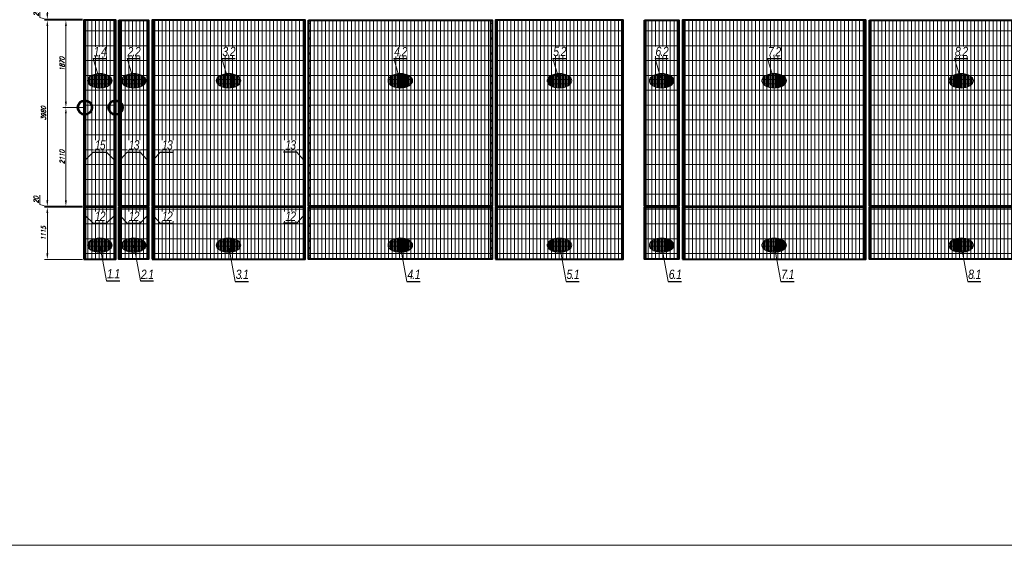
# Model space of a CAD drawing. Header units: millimetres. Extents: x -176817 to 571382, y -58489 to 156123.
# Tile 143 of 256: x -55790 to -34719, y 73879 to 85120. Entities that reach past the tile are written whole.
import ezdxf

# ---------------------------------------------------------------- set-up
doc = ezdxf.new("R2010")
doc.units = ezdxf.units.MM
doc.header["$LTSCALE"] = 0.2
for name, pattern in [('AM_ISO08W050', [18, 12, -1.5, 3, -1.5]), ('AM_ISO08W050x2', [9, 6, -0.75, 1.5, -0.75]), ('DASHDOT', [25.4, 12.7, -6.35, 0, -6.35])]:
    doc.linetypes.add(name, pattern=pattern)
doc.layers.get('Defpoints').update_dxf_attribs({"lineweight": 13})
for name, color, linetype, lineweight in [('-AAA Cienka', 2, 'Continuous', 18), ('-AAA Otw nowe 1', 64, 'DASHDOT', 18), ('-AAA Siatka', 20, 'Continuous', 40), ('-AAA Siatka kresk 1', 132, 'Continuous', 18), ('-AAA Widok', 2, 'Continuous', 30), ('-AAA Wymiar', 1, 'Continuous', 18), ('AM_7', 4, 'AM_ISO08W050', 13), ('AM_8', 1, 'Continuous', 13)]:
    doc.layers.add(name, color=color, linetype=linetype, lineweight=lineweight)
doc.layers.get('-AAA Otw nowe 1').off()
doc.styles.add('Pozycja 2', font='ariali.ttf', dxfattribs={"width": 0.8})
doc.styles.add('WYMIARY', font='ROMANS.shx', dxfattribs={"width": 0.75, "oblique": 15})
doc.dimstyles.new('1 do 5', dxfattribs={"dimscale": 5, "dimtxt": 2, "dimasz": 2.5, "dimexe": 1.25, "dimexo": 0.625, "dimtad": 1, "dimdec": 0, "dimtxsty": 'WYMIARY', "dimcen": 2.5, "dimclrd": 256, "dimclre": 256, "dimclrt": 2, "dimadec": 0, "dimazin": 0, "dimtfac": 1, "dimtdec": 0, "dimtmove": 0, "dimatfit": 3, "dimfxl": 1.25, "dimlwd": -1, "dimlwe": -1, "dimarcsym": 0})
doc.dimstyles.new('1 do 50', dxfattribs={"dimscale": 50, "dimtxt": 2, "dimasz": 2.5, "dimexe": 1.25, "dimexo": 0.625, "dimtad": 1, "dimdec": 1, "dimtxsty": 'WYMIARY', "dimcen": 2.5, "dimclrd": 256, "dimclre": 256, "dimclrt": 5, "dimadec": 0, "dimazin": 0, "dimtfac": 1, "dimtdec": 1, "dimtmove": 0, "dimatfit": 3, "dimfxl": 1.25, "dimlwd": -1, "dimlwe": -1, "dimarcsym": 0})
pattern_1 = [(90, (54415.666, -64344.87), (-79.375, 5e-15), []), (180, (54415.67, -64344.87), (-4e-14, -317.5), [])]

# ---------------------------------------------------------------- blocks, each defined once
blk = doc.blocks.new('nowy podział')
at = {"layer": '-AAA Siatka kresk 1'}
h = blk.add_hatch(dxfattribs=at)
h.set_pattern_fill('GRATE', color=256, scale=100, angle=90, style=0)
h.set_pattern_definition(pattern_1)
h.paths.add_polyline_path([(680, -13135), (0, -13135), (0, -14897, -0.456996), (172, -15045, -0.456996), (0, -15193), (0, -17115), (680, -17115), (680, -15197, -0.418514), (528, -15047, -0.418514), (680, -14898)])
h.paths.add_polyline_path([(0, -15193, 0.456996), (172, -15045, 0.456996), (0, -14897)], flags=17)
h.paths.add_polyline_path([(680, -14898, 0.418514), (528, -15047, 0.418514), (680, -15197)], flags=17)
h = blk.add_hatch(dxfattribs=at)
h.set_pattern_fill('GRATE', color=256, scale=100, angle=90, style=0)
h.set_pattern_definition(pattern_1)
h.paths.add_polyline_path([(746, -15181), (746, -17115), (1384, -17115), (1384, -13135), (746, -13135), (746, -14914, -0.281826), (828, -15047, -0.281826)])
h.paths.add_polyline_path([(746, -15181, 0.281826), (828, -15047, 0.281826), (746, -14914)], flags=17)
h = blk.add_hatch(dxfattribs=at)
h.set_pattern_fill('GRATE', color=256, scale=100, angle=90, style=0)
h.set_pattern_definition(pattern_1)
h.paths.add_polyline_path([(4735, -13135), (1458, -13135), (1458, -17115), (4735, -17115)])
h = blk.add_hatch(dxfattribs=at)
h.set_pattern_fill('GRATE', color=256, scale=100, angle=90, style=0)
h.set_pattern_definition(pattern_1)
h.paths.add_polyline_path([(4809, -13135), (4809, -17115), (8735, -17115), (8735, -13135)])
h = blk.add_hatch(dxfattribs=at)
h.set_pattern_fill('GRATE', color=256, scale=100, angle=90, style=0)
h.set_pattern_definition(pattern_1)
h.paths.add_polyline_path([(8809, -17115), (11543, -17115), (11543, -13135), (8809, -13135)])
h = blk.add_hatch(dxfattribs=at)
h.set_pattern_fill('GRATE', color=256, scale=100, angle=90, style=0)
h.set_pattern_definition(pattern_1)
h.paths.add_polyline_path([(11994, -17115), (12735, -17115), (12735, -13135), (11994, -13135)])
h = blk.add_hatch(dxfattribs=at)
h.set_pattern_fill('GRATE', color=256, scale=100, angle=90, style=0)
h.set_pattern_definition(pattern_1)
h.paths.add_polyline_path([(12809, -17115), (16735, -17115), (16735, -13135), (12809, -13135)])
h = blk.add_hatch(dxfattribs=at)
h.set_pattern_fill('GRATE', color=256, scale=100, angle=90, style=0)
h.set_pattern_definition(pattern_1)
h.paths.add_polyline_path([(16809, -17115), (20735, -17115), (20735, -13135), (16809, -13135)])
h = blk.add_hatch(dxfattribs=at)
h.set_pattern_fill('GRATE', color=256, scale=100, angle=90, style=0)
h.set_pattern_definition(pattern_1)
h.paths.add_polyline_path([(680, -18250), (0, -18250), (0, -17135), (680, -17135)])
h = blk.add_hatch(dxfattribs=at)
h.set_pattern_fill('GRATE', color=256, scale=100, angle=90, style=0)
h.set_pattern_definition(pattern_1)
h.paths.add_polyline_path([(1384, -18250), (746, -18250), (746, -17135), (1384, -17135)])
h = blk.add_hatch(dxfattribs=at)
h.set_pattern_fill('GRATE', color=256, scale=100, angle=90, style=0)
h.set_pattern_definition(pattern_1)
h.paths.add_polyline_path([(4735, -17135), (4735, -18250), (1458, -18250), (1458, -17135)])
h = blk.add_hatch(dxfattribs=at)
h.set_pattern_fill('GRATE', color=256, scale=100, angle=90, style=0)
h.set_pattern_definition(pattern_1)
h.paths.add_polyline_path([(4809, -18250), (4809, -17135), (8735, -17135), (8735, -18250)])
h = blk.add_hatch(dxfattribs=at)
h.set_pattern_fill('GRATE', color=256, scale=100, angle=90, style=0)
h.set_pattern_definition(pattern_1)
h.paths.add_polyline_path([(8809, -18250), (8809, -17135), (11543, -17135), (11543, -18250)])
h = blk.add_hatch(dxfattribs=at)
h.set_pattern_fill('GRATE', color=256, scale=100, angle=90, style=0)
h.set_pattern_definition(pattern_1)
h.paths.add_polyline_path([(12735, -18250), (11994, -18250), (11994, -17135), (12735, -17135)])
h = blk.add_hatch(dxfattribs=at)
h.set_pattern_fill('GRATE', color=256, scale=100, angle=90, style=0)
h.set_pattern_definition(pattern_1)
h.paths.add_polyline_path([(16735, -17135), (16735, -18250), (12809, -18250), (12809, -17135)])
h = blk.add_hatch(dxfattribs=at)
h.set_pattern_fill('GRATE', color=256, scale=100, angle=90, style=0)
h.set_pattern_definition(pattern_1)
h.paths.add_polyline_path([(16809, -18250), (16809, -17135), (20735, -17135), (20735, -18250)])
at = {"layer": '-AAA Siatka', "elevation": 0}
for points in [[(0, -17115), (680, -17115), (680, -13135), (0, -13135)], [(746, -13135), (1384, -13135), (1384, -17115), (746, -17115)], [(1458, -17115), (4735, -17115), (4735, -13135), (1458, -13135)], [(4809, -13135), (8735, -13135), (8735, -17115), (4809, -17115)], [(8809, -17115), (11543, -17115), (11543, -13135), (8809, -13135)], [(11994, -13135), (12735, -13135), (12735, -17115), (11994, -17115)], [(12809, -17115), (16735, -17115), (16735, -13135), (12809, -13135)], [(16809, -13135), (20735, -13135), (20735, -17115), (16809, -17115)], [(746, -17135), (1384, -17135), (1384, -18250), (746, -18250)], [(1458, -18250), (4735, -18250), (4735, -17135), (1458, -17135)], [(4809, -17135), (8735, -17135), (8735, -18250), (4809, -18250)], [(8809, -18250), (11543, -18250), (11543, -17135), (8809, -17135)], [(11994, -17135), (12735, -17135), (12735, -18250), (11994, -18250)], [(12809, -18250), (16735, -18250), (16735, -17135), (12809, -17135)], [(16809, -17135), (20735, -17135), (20735, -18250), (16809, -18250)]]:
    blk.add_lwpolyline(points, close=True, dxfattribs=at)
at = {"layer": '-AAA Siatka'}
blk.add_lwpolyline([(0, -18250), (680, -18250), (680, -17135), (0, -17135)], close=True, dxfattribs=at)
at = {"layer": '-AAA Widok', "color": 1, "lineweight": 53}
for centre in [(22, -15005, 0), (678, -15005, 0)]:
    blk.add_circle(centre, 150, dxfattribs=at)
blk = doc.blocks.new('*D241')
at = {"layer": '-AAA Wymiar', "transparency": 16777216}
for p, q in [((-55358, 85168), (-55358, 85370)), ((-55198, 85255), (-55198, 85380)), ((-55198, 85120), (-55358, 85168)), ((-54447, 85130), (-55261, 85130)), ((-55198, 85130), (-55198, 85110)), ((-55198, 85130), (-55198, 85110)), ((-54447, 85110), (-55261, 85110)), ((-55198, 84985), (-55198, 84860))]:
    blk.add_line(p, q, dxfattribs=at)
for points in [[(-55219, 85255), (-55178, 85255), (-55198, 85130)], [(-55219, 84985), (-55178, 84985), (-55198, 85110)]]:
    blk.add_solid(points, dxfattribs=at)
at = {"layer": 'Defpoints', "color": 0, "transparency": 16777216}
for p in [(-54416, 85130, 0), (-55198, 85110), (-54416, 85110, 0)]:
    blk.add_point(p, dxfattribs=at)
at = {"layer": '-AAA Wymiar', "color": 5, "transparency": 16777216, "insert": (-55439, 85269), "char_height": 100, "attachment_point": 5, "rotation": 90, "style": 'WYMIARY'}
blk.add_mtext('20', dxfattribs=at)
blk = doc.blocks.new('*D242')
at = {"layer": '-AAA Wymiar', "transparency": 16777216}
for p, q in [((-54447, 85110), (-55261, 85110)), ((-55198, 84985), (-55198, 81255)), ((-54447, 81130), (-55261, 81130))]:
    blk.add_line(p, q, dxfattribs=at)
for points in [[(-55219, 84985), (-55178, 84985), (-55198, 85110)], [(-55219, 81255), (-55178, 81255), (-55198, 81130)]]:
    blk.add_solid(points, dxfattribs=at)
at = {"layer": 'Defpoints', "color": 0, "transparency": 16777216}
for p in [(-54416, 85110, 0), (-55198, 81130), (-54416, 81130, 0)]:
    blk.add_point(p, dxfattribs=at)
at = {"layer": '-AAA Wymiar', "color": 5, "transparency": 16777216, "insert": (-55280, 83120), "char_height": 100, "attachment_point": 5, "rotation": 90, "style": 'WYMIARY'}
blk.add_mtext('3980', dxfattribs=at)
blk = doc.blocks.new('*D243')
at = {"layer": '-AAA Wymiar', "transparency": 16777216}
for p, q in [((-55358, 81168), (-55358, 81370)), ((-55198, 81255), (-55198, 81380)), ((-55198, 81120), (-55358, 81168)), ((-54447, 81130), (-55261, 81130)), ((-55198, 81130), (-55198, 81110)), ((-55198, 81130), (-55198, 81110)), ((-54447, 81110), (-55261, 81110)), ((-55198, 80985), (-55198, 80860))]:
    blk.add_line(p, q, dxfattribs=at)
for points in [[(-55219, 81255), (-55178, 81255), (-55198, 81130)], [(-55219, 80985), (-55178, 80985), (-55198, 81110)]]:
    blk.add_solid(points, dxfattribs=at)
at = {"layer": 'Defpoints', "color": 0, "transparency": 16777216}
for p in [(-54416, 81130, 0), (-55198, 81110), (-54416, 81110, 0)]:
    blk.add_point(p, dxfattribs=at)
at = {"layer": '-AAA Wymiar', "color": 5, "transparency": 16777216, "insert": (-55439, 81269), "char_height": 100, "attachment_point": 5, "rotation": 90, "style": 'WYMIARY'}
blk.add_mtext('20', dxfattribs=at)
blk = doc.blocks.new('*D244')
at = {"layer": '-AAA Wymiar', "transparency": 16777216}
for p, q in [((-54447, 81110), (-55261, 81110)), ((-55198, 80985), (-55198, 80120)), ((-54447, 79995), (-55261, 79995))]:
    blk.add_line(p, q, dxfattribs=at)
for points in [[(-55219, 80985), (-55178, 80985), (-55198, 81110)], [(-55219, 80120), (-55178, 80120), (-55198, 79995)]]:
    blk.add_solid(points, dxfattribs=at)
at = {"layer": 'Defpoints', "color": 0, "transparency": 16777216}
for p in [(-54416, 81110, 0), (-55198, 79995), (-54416, 79995, 0)]:
    blk.add_point(p, dxfattribs=at)
at = {"layer": '-AAA Wymiar', "color": 5, "transparency": 16777216, "insert": (-55280, 80553), "char_height": 100, "attachment_point": 5, "rotation": 90, "style": 'WYMIARY'}
blk.add_mtext('1115', dxfattribs=at)
blk = doc.blocks.new('PŁ TYPOWY')
at = {"layer": '-AAA Siatka'}
for p in [(20, -230), (20, -390), (20, -710), (20, -870), (20, -1190), (20, -1350), (20, -1670), (20, -1830), (20, -2150), (20, -2310), (20, -2630), (20, -2790), (20, -3110), (20, -3270), (20, -3590), (20, -3750)]:
    blk.add_point(p, dxfattribs=at)
at = {"layer": '-AAA Widok'}
blk.add_lwpolyline([(0, -3980), (40, -3980), (40, 0), (0, 0)], close=True, dxfattribs=at)
for centre, radius in [((20, -70), 5.5), ((20, -20), 3.5), ((20, -230), 3.5), ((20, -390), 3.5), ((20, -550), 5.5), ((20, -710), 3.5), ((20, -1030), 5.5), ((20, -870), 3.5), ((20, -1190), 3.5), ((20, -1350), 3.5), ((20, -1510), 5.5), ((20, -1670), 3.5), ((20, -1830), 3.5), ((20, -1990), 5.5), ((20, -2150), 3.5), ((20, -2310), 3.5), ((20, -2470), 5.5), ((20, -2630), 3.5), ((20, -2950), 5.5), ((20, -2790), 3.5), ((20, -3110), 3.5), ((20, -3270), 3.5), ((20, -3430), 5.5), ((20, -3590), 3.5), ((20, -3750), 3.5), ((20, -3910), 5.5), ((20, -3960), 3.5)]:
    blk.add_circle(centre, radius, dxfattribs=at)
at = {"layer": 'AM_7', "linetype": 'AM_ISO08W050x2'}
for p, q in [((20, -70), (9, -70)), ((20, -20), (11.5, -20)), ((20, -20), (20, -11.5)), ((20, -20), (28.5, -20)), ((20, -20), (20, -28.5)), ((20, -70), (20, -59)), ((20, -70), (31, -70)), ((20, -70), (20, -81)), ((20, -230), (11.5, -230)), ((20, -390), (11.5, -390)), ((20, -230), (20, -221.5)), ((20, -230), (28.5, -230)), ((20, -230), (20, -238.5)), ((20, -390), (20, -381.5)), ((20, -390), (28.5, -390)), ((20, -390), (20, -398.5)), ((20, -550), (9, -550)), ((20, -550), (20, -539)), ((20, -550), (31, -550)), ((20, -550), (20, -561)), ((20, -710), (11.5, -710)), ((20, -710), (20, -701.5)), ((20, -710), (28.5, -710)), ((20, -710), (20, -718.5)), ((20, -1030), (9, -1030)), ((20, -870), (11.5, -870)), ((20, -870), (20, -861.5)), ((20, -870), (28.5, -870)), ((20, -870), (20, -878.5)), ((20, -1030), (20, -1019)), ((20, -1030), (31, -1030)), ((20, -1030), (20, -1041)), ((20, -1190), (11.5, -1190)), ((20, -1190), (20, -1181.5)), ((20, -1190), (28.5, -1190)), ((20, -1190), (20, -1198.5)), ((20, -1350), (11.5, -1350)), ((20, -1350), (20, -1341.5)), ((20, -1350), (28.5, -1350)), ((20, -1350), (20, -1358.5)), ((20, -1510), (9, -1510)), ((20, -1670), (11.5, -1670)), ((20, -1510), (20, -1499)), ((20, -1510), (31, -1510)), ((20, -1510), (20, -1521)), ((20, -1670), (20, -1661.5)), ((20, -1670), (28.5, -1670)), ((20, -1670), (20, -1678.5)), ((20, -1830), (11.5, -1830)), ((20, -1830), (20, -1821.5)), ((20, -1830), (28.5, -1830)), ((20, -1830), (20, -1838.5)), ((20, -1990), (9, -1990)), ((20, -1990), (20, -1979)), ((20, -1990), (31, -1990)), ((20, -1990), (20, -2001)), ((20, -2150), (11.5, -2150)), ((20, -2310), (11.5, -2310)), ((20, -2150), (20, -2141.5)), ((20, -2150), (28.5, -2150)), ((20, -2150), (20, -2158.5)), ((20, -2310), (20, -2301.5)), ((20, -2310), (28.5, -2310)), ((20, -2310), (20, -2318.5)), ((20, -2470), (9, -2470)), ((20, -2470), (20, -2459)), ((20, -2470), (31, -2470)), ((20, -2470), (20, -2481)), ((20, -2630), (11.5, -2630)), ((20, -2630), (20, -2621.5)), ((20, -2630), (28.5, -2630)), ((20, -2630), (20, -2638.5)), ((20, -2790), (11.5, -2790)), ((20, -2790), (20, -2781.5)), ((20, -2790), (28.5, -2790)), ((20, -2790), (20, -2798.5)), ((20, -2950), (20, -2939)), ((20, -2950), (9, -2950)), ((20, -3110), (11.5, -3110)), ((20, -2950), (31, -2950)), ((20, -2950), (20, -2961)), ((20, -3110), (20, -3101.5)), ((20, -3110), (28.5, -3110)), ((20, -3110), (20, -3118.5)), ((20, -3270), (11.5, -3270)), ((20, -3270), (20, -3261.5)), ((20, -3270), (28.5, -3270)), ((20, -3270), (20, -3278.5)), ((20, -3430), (9, -3430)), ((20, -3430), (20, -3419)), ((20, -3430), (31, -3430)), ((20, -3430), (20, -3441)), ((20, -3590), (20, -3581.5)), ((20, -3590), (11.5, -3590)), ((20, -3750), (11.5, -3750)), ((20, -3590), (28.5, -3590)), ((20, -3590), (20, -3598.5)), ((20, -3750), (20, -3741.5)), ((20, -3750), (28.5, -3750)), ((20, -3750), (20, -3758.5)), ((20, -3910), (9, -3910)), ((20, -3960), (11.5, -3960)), ((20, -3910), (20, -3899)), ((20, -3910), (31, -3910)), ((20, -3910), (20, -3921)), ((20, -3960), (20, -3951.5)), ((20, -3960), (28.5, -3960)), ((20, -3960), (20, -3968.5))]:
    blk.add_line(p, q, dxfattribs=at)
blk = doc.blocks.new('PŁ BRZEG')
at = {"layer": '-AAA Siatka'}
for p in [(20, -237), (20, -397), (20, -717), (20, -877)]:
    blk.add_point(p, dxfattribs=at)
at = {"layer": '-AAA Widok'}
blk.add_lwpolyline([(0, -1115), (40, -1115), (40, 0), (0, 0)], close=True, dxfattribs=at)
for centre, radius in [((20, -77), 5.5), ((20, -27), 3.5), ((20, -237), 3.5), ((20, -397), 3.5), ((20, -557), 5.5), ((20, -717), 3.5), ((20, -1037), 5.5), ((20, -877), 3.5), ((20, -1087), 3.5)]:
    blk.add_circle(centre, radius, dxfattribs=at)
at = {"layer": 'AM_7', "linetype": 'AM_ISO08W050x2'}
for p, q in [((20, -77), (9, -77)), ((20, -27), (12, -27)), ((20, -27), (20, -19)), ((20, -27), (28, -27)), ((20, -27), (20, -36)), ((20, -77), (20, -66)), ((20, -77), (31, -77)), ((20, -77), (20, -88)), ((20, -237), (12, -237)), ((20, -397), (12, -397)), ((20, -237), (20, -229)), ((20, -237), (28, -237)), ((20, -237), (20, -246)), ((20, -397), (20, -389)), ((20, -397), (28, -397)), ((20, -397), (20, -406)), ((20, -557), (9, -557)), ((20, -557), (20, -546)), ((20, -557), (31, -557)), ((20, -557), (20, -568)), ((20, -717), (12, -717)), ((20, -717), (20, -709)), ((20, -717), (28, -717)), ((20, -717), (20, -726)), ((20, -1037), (9, -1037)), ((20, -877), (12, -877)), ((20, -877), (20, -869)), ((20, -877), (28, -877)), ((20, -877), (20, -886)), ((20, -1037), (20, -1026)), ((20, -1037), (31, -1037)), ((20, -1037), (20, -1048)), ((20, -1087), (12, -1087)), ((20, -1087), (20, -1079)), ((20, -1087), (28, -1087)), ((20, -1087), (20, -1096))]:
    blk.add_line(p, q, dxfattribs=at)
blk = doc.blocks.new('ZNAK SIATKI')
at = {"layer": 'AM_8'}
h = blk.add_hatch(dxfattribs=at)
h.set_pattern_fill('GRATE', color=256, scale=30, angle=90, style=0)
h.set_pattern_definition([(90, (54083.504, -85989.998), (-23.8125, 1e-15), []), (180, (54083.5, -85990), (-1e-14, -95.25), [])])
edge = h.paths.add_edge_path()
edge.add_ellipse((0, 0), major_axis=(-263, 0), ratio=0.591302, start_angle=0, end_angle=360)
at = {"layer": '-AAA Wymiar'}
blk.add_ellipse((0, 0, 0), major_axis=(-263, 0), ratio=0.591302, dxfattribs=at)
blk = doc.blocks.new('*D260')
at = {"layer": '-AAA Wymiar', "transparency": 16777216}
for p, q in [((-54447, 85110), (-54864, 85110)), ((-54801, 84985), (-54801, 83365)), ((-54438, 83240), (-54864, 83240))]:
    blk.add_line(p, q, dxfattribs=at)
for points in [[(-54822, 84985), (-54780, 84985), (-54801, 85110)], [(-54822, 83365), (-54780, 83365), (-54801, 83240)]]:
    blk.add_solid(points, dxfattribs=at)
at = {"layer": 'Defpoints', "color": 0, "transparency": 16777216}
for p in [(-54416, 85110, 0), (-54801, 83240), (-54407, 83240, 0)]:
    blk.add_point(p, dxfattribs=at)
at = {"layer": '-AAA Wymiar', "color": 5, "transparency": 16777216, "insert": (-54882, 84175), "char_height": 100, "attachment_point": 5, "rotation": 90, "style": 'WYMIARY'}
blk.add_mtext('1870', dxfattribs=at)
blk = doc.blocks.new('*D261')
at = {"layer": '-AAA Wymiar', "transparency": 16777216}
for p, q in [((-54438, 83240), (-54864, 83240)), ((-54801, 83115), (-54801, 81255)), ((-54447, 81130), (-54864, 81130))]:
    blk.add_line(p, q, dxfattribs=at)
for points in [[(-54822, 83115), (-54780, 83115), (-54801, 83240)], [(-54822, 81255), (-54780, 81255), (-54801, 81130)]]:
    blk.add_solid(points, dxfattribs=at)
at = {"layer": 'Defpoints', "color": 0, "transparency": 16777216}
for p in [(-54407, 83240, 0), (-54801, 81130), (-54416, 81130)]:
    blk.add_point(p, dxfattribs=at)
at = {"layer": '-AAA Wymiar', "color": 5, "transparency": 16777216, "insert": (-54882, 82185), "char_height": 100, "attachment_point": 5, "rotation": 90, "style": 'WYMIARY'}
blk.add_mtext('2110', dxfattribs=at)
blk = doc.blocks.new('PŁ E-1')
at = {"layer": '-AAA Siatka'}
for p in [(20, -230), (20, -390), (20, -710), (20, -870), (20, -1190), (20, -1350), (20, -1670), (20, -1990), (20, -2150), (20, -2310), (20, -2630), (20, -2790), (20, -3110), (20, -3270), (20, -3590), (20, -3750)]:
    blk.add_point(p, dxfattribs=at)
at = {"layer": '-AAA Widok'}
blk.add_lwpolyline([(0, -3980), (40, -3980), (40, 0), (0, 0)], close=True, dxfattribs=at)
for centre, radius in [((20, -70), 5.5), ((20, -20), 3.5), ((20, -230), 3.5), ((20, -390), 3.5), ((20, -550), 5.5), ((20, -710), 3.5), ((20, -1030), 5.5), ((20, -870), 3.5), ((20, -1190), 3.5), ((20, -1350), 3.5), ((20, -1510), 5.5), ((20, -1670), 3.5), ((20, -1870, 0), 5.5), ((20, -1990), 3.5), ((20, -2150), 3.5), ((20, -2310), 3.5), ((20, -2470), 5.5), ((20, -2630), 3.5), ((20, -2950), 5.5), ((20, -2790), 3.5), ((20, -3110), 3.5), ((20, -3270), 3.5), ((20, -3430), 5.5), ((20, -3590), 3.5), ((20, -3750), 3.5), ((20, -3910), 5.5), ((20, -3960), 3.5)]:
    blk.add_circle(centre, radius, dxfattribs=at)
at = {"layer": 'AM_7', "linetype": 'AM_ISO08W050x2'}
for p, q in [((20, -70), (9, -70)), ((20, -20), (11.5, -20)), ((20, -20), (20, -11.5)), ((20, -20), (28.5, -20)), ((20, -20), (20, -28.5)), ((20, -70), (20, -59)), ((20, -70), (31, -70)), ((20, -70), (20, -81)), ((20, -230), (11.5, -230)), ((20, -390), (11.5, -390)), ((20, -230), (20, -221.5)), ((20, -230), (28.5, -230)), ((20, -230), (20, -238.5)), ((20, -390), (20, -381.5)), ((20, -390), (28.5, -390)), ((20, -390), (20, -398.5)), ((20, -550), (9, -550)), ((20, -550), (20, -539)), ((20, -550), (31, -550)), ((20, -550), (20, -561)), ((20, -710), (11.5, -710)), ((20, -710), (20, -701.5)), ((20, -710), (28.5, -710)), ((20, -710), (20, -718.5)), ((20, -1030), (9, -1030)), ((20, -870), (11.5, -870)), ((20, -870), (20, -861.5)), ((20, -870), (28.5, -870)), ((20, -870), (20, -878.5)), ((20, -1030), (20, -1019)), ((20, -1030), (31, -1030)), ((20, -1030), (20, -1041)), ((20, -1190), (11.5, -1190)), ((20, -1190), (20, -1181.5)), ((20, -1190), (28.5, -1190)), ((20, -1190), (20, -1198.5)), ((20, -1350), (11.5, -1350)), ((20, -1350), (20, -1341.5)), ((20, -1350), (28.5, -1350)), ((20, -1350), (20, -1358.5)), ((20, -1510), (9, -1510)), ((20, -1670), (11.5, -1670)), ((20, -1510), (20, -1499)), ((20, -1510), (31, -1510)), ((20, -1510), (20, -1521)), ((20, -1670), (20, -1661.5)), ((20, -1670), (28.5, -1670)), ((20, -1670), (20, -1678.5)), ((20, -1870, 0), (9, -1870, 0)), ((20, -1870, 0), (20, -1859, 0)), ((20, -1870, 0), (31, -1870, 0)), ((20, -1870, 0), (20, -1881, 0)), ((20, -1990), (11.5, -1990)), ((20, -1990), (20, -1981.5)), ((20, -1990), (28.5, -1990)), ((20, -1990), (20, -1998.5)), ((20, -2150), (11.5, -2150)), ((20, -2310), (11.5, -2310)), ((20, -2150), (20, -2141.5)), ((20, -2150), (28.5, -2150)), ((20, -2150), (20, -2158.5)), ((20, -2310), (20, -2301.5)), ((20, -2310), (28.5, -2310)), ((20, -2310), (20, -2318.5)), ((20, -2470), (9, -2470)), ((20, -2470), (20, -2459)), ((20, -2470), (31, -2470)), ((20, -2470), (20, -2481)), ((20, -2630), (11.5, -2630)), ((20, -2630), (20, -2621.5)), ((20, -2630), (28.5, -2630)), ((20, -2630), (20, -2638.5)), ((20, -2790), (11.5, -2790)), ((20, -2790), (20, -2781.5)), ((20, -2790), (28.5, -2790)), ((20, -2790), (20, -2798.5)), ((20, -2950), (20, -2939)), ((20, -2950), (9, -2950)), ((20, -3110), (11.5, -3110)), ((20, -2950), (31, -2950)), ((20, -2950), (20, -2961)), ((20, -3110), (20, -3101.5)), ((20, -3110), (28.5, -3110)), ((20, -3110), (20, -3118.5)), ((20, -3270), (11.5, -3270)), ((20, -3270), (20, -3261.5)), ((20, -3270), (28.5, -3270)), ((20, -3270), (20, -3278.5)), ((20, -3430), (9, -3430)), ((20, -3430), (20, -3419)), ((20, -3430), (31, -3430)), ((20, -3430), (20, -3441)), ((20, -3590), (20, -3581.5)), ((20, -3590), (11.5, -3590)), ((20, -3750), (11.5, -3750)), ((20, -3590), (28.5, -3590)), ((20, -3590), (20, -3598.5)), ((20, -3750), (20, -3741.5)), ((20, -3750), (28.5, -3750)), ((20, -3750), (20, -3758.5)), ((20, -3910), (9, -3910)), ((20, -3960), (11.5, -3960)), ((20, -3910), (20, -3899)), ((20, -3910), (31, -3910)), ((20, -3910), (20, -3921)), ((20, -3960), (20, -3951.5)), ((20, -3960), (28.5, -3960)), ((20, -3960), (20, -3968.5))]:
    blk.add_line(p, q, dxfattribs=at)

msp = doc.modelspace()

# ---------------------------------------------------------------- linework, layer by layer
at = {"layer": '-AAA Widok'}
for p, q in [((-54217.2766, 84288.5082, 0), (-53933.5656, 84288.5082, 0)), ((-53492.0317, 84288.5082, 0), (-53208.3207, 84288.5082, 0)), ((-51460.9595, 84288.5082, 0), (-51177.2485, 84288.5082, 0)), ((-47785.8874, 84288.5082, 0), (-47502.1764, 84288.5082, 0)), ((-44381.8283, 84288.5082, 0), (-44098.1173, 84288.5082, 0)), ((-42193.3874, 84288.5082, 0), (-41909.6764, 84288.5082, 0)), ((-39785.8874, 84288.5082, 0), (-39502.1764, 84288.5082, 0)), ((-35785.8874, 84288.5082, 0), (-35502.1764, 84288.5082, 0)), ((-54217.2766, 82288.7373, 0), (-53933.5656, 82288.7373, 0)), ((-53492.0317, 82288.7373, 0), (-53208.3207, 82288.7373, 0)), ((-52780.0317, 82288.7373, 0), (-52496.3207, 82288.7373, 0)), ((-49858.1764, 82288.7373, 0), (-50141.8874, 82288.7373, 0)), ((-54217.2766, 80765.7999), (-53933.5656, 80765.7999)), ((-53492.0317, 80765.7999, 0), (-53208.3207, 80765.7999, 0)), ((-52780.0317, 80765.7999, 0), (-52496.3207, 80765.7999, 0)), ((-49858.1764, 80765.7999, 0), (-50141.8874, 80765.7999, 0)), ((-53931.6646, 79534.5646, 0), (-53647.9536, 79534.5646, 0)), ((-51177.2485, 79524.2, 0), (-50893.5375, 79524.2, 0)), ((-47502.1764, 79524.2, 0), (-47218.4654, 79524.2, 0)), ((-44098.1173, 79524.2, 0), (-43814.4063, 79524.2, 0)), ((-41909.6764, 79524.2, 0), (-41625.9654, 79524.2, 0)), ((-39502.1764, 79524.2, 0), (-39218.4654, 79524.2, 0)), ((-35502.1764, 79524.2, 0), (-35218.4654, 79524.2, 0))]:
    msp.add_line(p, q, dxfattribs=at)

# ---------------------------------------------------------------- block references
at = {"layer": '-AAA Otw nowe 1'}
for p in [(-54075.4211, 83815.082, 0), (-53350.1762, 83815.082, 0), (-51319.104, 83815.082, 0), (-47644.0319, 83815.082, 0), (-44239.9728, 83815.082, 0), (-42051.5319, 83815.082, 0), (-39644.0319, 83815.082, 0), (-35644.0319, 83815.082, 0)]:
    msp.add_blockref('ZNAK SIATKI', p, dxfattribs=at)
at = {"layer": '-AAA Otw nowe 1', "xscale": -1, "rotation": 180}
for p in [(-54075.4211, 80297.6263, 0), (-53350.1762, 80297.6263, 0), (-51319.104, 80297.6263, 0), (-47644.0319, 80297.6263, 0), (-44239.9728, 80297.6263, 0), (-42051.5319, 80297.6263, 0), (-39644.0319, 80297.6263, 0), (-35644.0319, 80297.6263, 0)]:
    msp.add_blockref('ZNAK SIATKI', p, dxfattribs=at)
at = {"layer": '-AAA Siatka'}
for p in [(-54415.5904, 85110.4453, 0), (-53775.1762, 85110.4453, 0)]:
    msp.add_blockref('PŁ E-1', p, dxfattribs=at)
at = {"layer": '-AAA Widok'}
for name, p in [('PŁ TYPOWY', (-53669.1762, 85110.4453, 0)), ('PŁ TYPOWY', (-53071.1762, 85110.4453, 0)), ('PŁ TYPOWY', (-52957.1762, 85110.4453, 0)), ('PŁ TYPOWY', (-49721.0319, 85110.4453, 0)), ('PŁ TYPOWY', (-49607.0319, 85110.4453, 0)), ('PŁ TYPOWY', (-45721.0319, 85110.4453, 0)), ('PŁ TYPOWY', (-45607.0319, 85110.4453, 0)), ('PŁ TYPOWY', (-42912.9137, 85110.4453, 0)), ('PŁ TYPOWY', (-42422.0319, 85110.4453, 0)), ('PŁ TYPOWY', (-41721.0319, 85110.4453, 0)), ('PŁ TYPOWY', (-41607.0319, 85110.4453, 0)), ('PŁ TYPOWY', (-37721.0319, 85110.4453, 0)), ('PŁ TYPOWY', (-37607.0319, 85110.4453, 0)), ('PŁ BRZEG', (-54415.666, 81110.4453, 0)), ('PŁ BRZEG', (-53775.3647, 81110.4453, 0)), ('PŁ BRZEG', (-53669.1762, 81110.4453, 0)), ('PŁ BRZEG', (-53071.1762, 81110.4453, 0)), ('PŁ BRZEG', (-52957.1762, 81110.4453, 0)), ('PŁ BRZEG', (-49721.0319, 81110.4453, 0)), ('PŁ BRZEG', (-49607.0319, 81110.4453, 0)), ('PŁ BRZEG', (-45721.0319, 81110.4453, 0)), ('PŁ BRZEG', (-45607.0319, 81110.4453, 0)), ('PŁ BRZEG', (-42912.9137, 81110.4453, 0)), ('PŁ BRZEG', (-42422.0319, 81110.4453, 0)), ('PŁ BRZEG', (-41721.0319, 81110.4453, 0)), ('PŁ BRZEG', (-41607.0319, 81110.4453, 0)), ('PŁ BRZEG', (-37721.0319, 81110.4453, 0)), ('PŁ BRZEG', (-37607.0319, 81110.4453, 0))]:
    msp.add_blockref(name, p, dxfattribs=at)
at = {"layer": '-AAA Wymiar'}
msp.add_blockref('nowy podział', (-54415.666, 98245.4453, 0), dxfattribs=at)

# ---------------------------------------------------------------- texts
at = {"layer": '-AAA Widok', "insert": (-53064.5642, 79775.0186, 0), "char_height": 200, "width": 283.71101, "attachment_point": 2, "style": 'Pozycja 2', "bg_fill": 3, "box_fill_scale": 1, "bg_fill_color": 256, "bg_fill_transparency": 3936642}
msp.add_mtext('{\\T0.85;2.1}', dxfattribs=at)

# ---------------------------------------------------------------- dimensions: what is measured, and where the dimension line sits
at = {"layer": '-AAA Wymiar'}
for base, p1, p2, picture, middle in [((-55198.4339, 85110.4453, 0), (-54415.666, 85130.4453, 0), (-54415.666, 85110.4453, 0), '*D241', (-55439.0589, 85199.5078, 0)), ((-55198.4339, 81130.4453, 0), (-54415.666, 85110.4453, 0), (-54415.666, 81130.4453, 0), '*D242', (-55279.6839, 83120.4453, 0)), ((-54801.2012, 81130.4453), (-54406.5904, 83240.4453, 0), (-54415.5904, 81130.4453), '*D261', (-54882.4512, 82185.4453)), ((-55198.4339, 81110.4453, 0), (-54415.666, 81130.4453, 0), (-54415.666, 81110.4453, 0), '*D243', (-55439.0589, 81199.5078, 0)), ((-55198.4339, 79995.4453, 0), (-54415.666, 81110.4453, 0), (-54415.666, 79995.4453, 0), '*D244', (-55279.6839, 80552.9453, 0))]:
    dim = msp.add_linear_dim(base=base, p1=p1, p2=p2, angle=90, dimstyle='1 do 50', override={"dimtmove": 1}, dxfattribs=at)
    dim.commit()
    dim.dimension.update_dxf_attribs({"geometry": picture, "text_midpoint": middle})
dim = msp.add_linear_dim(base=(-54801.2012, 83240.4453, 0), p1=(-54415.5904, 85110.4453, 0), p2=(-54406.5904, 83240.4453, 0), angle=90, dimstyle='1 do 50', dxfattribs=at)
dim.commit()
dim.dimension.update_dxf_attribs({"geometry": '*D260', "text_midpoint": (-54882.4512, 84175.4453, 0)})

# ---------------------------------------------------------------- leaders
at = {"layer": '-AAA Cienka'}
for points in [[(-54075.4211, 83815.082, 0), (-54217.2766, 84288.5082, 0), (-53933.5656, 84288.5082, 0)], [(-53350.1762, 83815.082, 0), (-53492.0317, 84288.5082, 0), (-53208.3207, 84288.5082, 0)], [(-51319.104, 83815.082, 0), (-51460.9595, 84288.5082, 0), (-51177.2485, 84288.5082, 0)], [(-47644.0319, 83815.082, 0), (-47785.8874, 84288.5082, 0), (-47502.1764, 84288.5082, 0)], [(-44239.9728, 83815.082, 0), (-44381.8283, 84288.5082, 0), (-44098.1173, 84288.5082, 0)], [(-42051.5319, 83815.082, 0), (-42193.3874, 84288.5082, 0), (-41909.6764, 84288.5082, 0)], [(-39644.0319, 83815.082, 0), (-39785.8874, 84288.5082, 0), (-39502.1764, 84288.5082, 0)], [(-35644.0319, 83815.082, 0), (-35785.8874, 84288.5082, 0), (-35502.1764, 84288.5082, 0)], [(-54375.666, 82132.9641, 0), (-54217.2766, 82288.7373, 0), (-53933.5656, 82288.7373, 0)], [(-53629.1762, 82132.9641, 0), (-53492.0317, 82288.7373, 0), (-53208.3207, 82288.7373, 0)], [(-52917.1762, 82132.9641, 0), (-52780.0317, 82288.7373, 0), (-52496.3207, 82288.7373, 0)], [(-49721.0319, 82132.9641, 0), (-49858.1764, 82288.7373, 0), (-50141.8874, 82288.7373, 0)], [(-54375.666, 80921.5731), (-54217.2766, 80765.7999), (-53933.5656, 80765.7999)], [(-53629.1762, 80921.5731, 0), (-53492.0317, 80765.7999, 0), (-53208.3207, 80765.7999, 0)], [(-52917.1762, 80921.5731, 0), (-52780.0317, 80765.7999, 0), (-52496.3207, 80765.7999, 0)], [(-49721.0319, 80921.5731, 0), (-49858.1764, 80765.7999, 0), (-50141.8874, 80765.7999, 0)], [(-54075.4211, 80297.6263, 0), (-53931.6646, 79534.5646, 0), (-53647.9536, 79534.5646, 0)], [(-51319.104, 80297.6263, 0), (-51177.2485, 79524.2, 0), (-50893.5375, 79524.2, 0)], [(-47644.0319, 80297.6263, 0), (-47502.1764, 79524.2, 0), (-47218.4654, 79524.2, 0)], [(-44239.9728, 80297.6263, 0), (-44098.1173, 79524.2, 0), (-43814.4063, 79524.2, 0)], [(-42051.5319, 80297.6263, 0), (-41909.6764, 79524.2, 0), (-41625.9654, 79524.2, 0)], [(-39644.0319, 80297.6263, 0), (-39502.1764, 79524.2, 0), (-39218.4654, 79524.2, 0)], [(-35644.0319, 80297.6263, 0), (-35502.1764, 79524.2, 0), (-35218.4654, 79524.2, 0)]]:
    msp.add_leader(points, dimstyle='1 do 5', override={"dimasz": 2, "dimgap": 0.625, "dimtad": 0, "dimldrblk": 'Dot'}, dxfattribs=at)

# ---------------------------------------------------------------- next in the draw order: linework, layer by layer
at = {"layer": '-AAA Widok'}
msp.add_line((-53206.4197, 79534.5646, 0), (-52922.7087, 79534.5646, 0), dxfattribs=at)

# ---------------------------------------------------------------- next in the draw order: texts
at = {"layer": '-AAA Widok', "char_height": 200, "width": 283.71101, "style": 'Pozycja 2', "bg_fill": 3, "box_fill_scale": 1, "bg_fill_color": 256, "bg_fill_transparency": 3936642}
for s, insert, attachment_point in [('{\\T0.85;1.4}', (-54075.4211, 84338.5082, 0), 8), ('{\\T0.85;2.2}', (-53350.1762, 84338.5082, 0), 8), ('{\\T0.85;3.2}', (-51319.104, 84338.5082, 0), 8), ('{\\T0.85;4.2}', (-47644.0319, 84338.5082, 0), 8), ('{\\T0.85;5.2}', (-44239.9728, 84338.5082, 0), 8), ('{\\T0.85;6.2}', (-42051.5319, 84338.5082, 0), 8), ('{\\T0.85;7.2}', (-39644.0319, 84338.5082, 0), 8), ('{\\T0.85;8.2}', (-35644.0319, 84338.5082, 0), 8), ('{\\T0.85;15}', (-54075.4211, 82338.7373, 0), 8), ('{\\T0.85;13}', (-53350.1762, 82338.7373, 0), 8), ('{\\T0.85;13}', (-52638.1762, 82338.7373, 0), 8), ('{\\T0.85;13}', (-50000.0319, 82338.7373, 0), 8), ('{\\T0.85;12}', (-54075.4211, 81016.6185), 2), ('{\\T0.85;12}', (-53350.1762, 81016.6185, 0), 2), ('{\\T0.85;12}', (-52638.1762, 81016.6185, 0), 2), ('{\\T0.85;12}', (-50000.0319, 81016.6185, 0), 2), ('{\\T0.85;1.1}', (-53789.8091, 79785.3832, 0), 2), ('{\\T0.85;3.1}', (-51035.393, 79775.0186, 0), 2), ('{\\T0.85;4.1}', (-47360.3209, 79775.0186, 0), 2), ('{\\T0.85;5.1}', (-43956.2618, 79775.0186, 0), 2), ('{\\T0.85;6.1}', (-41767.8209, 79775.0186, 0), 2), ('{\\T0.85;7.1}', (-39360.3209, 79775.0186, 0), 2), ('{\\T0.85;8.1}', (-35360.3209, 79775.0186, 0), 2)]:
    msp.add_mtext(s, dxfattribs=dict(at, insert=insert, attachment_point=attachment_point))

# ---------------------------------------------------------------- next in the draw order: leaders
at = {"layer": '-AAA Cienka'}
msp.add_leader([(-53350.1762, 80297.6263, 0), (-53206.4197, 79534.5646, 0), (-52922.7087, 79534.5646, 0)], dimstyle='1 do 5', override={"dimasz": 2, "dimgap": 0.625, "dimtad": 0, "dimldrblk": 'Dot'}, dxfattribs=at)

# ---------------------------------------------------------------- next in the draw order: linework, layer by layer
at = {"layer": '-AAA Wymiar'}
msp.add_lwpolyline([(-76935.9172, 111829.6356), (-13722.9978, 111829.6356), (-13722.9978, 73878.5495), (-76935.9172, 73878.5495)], close=True, dxfattribs=at)

# ---------------------------------------------------------------- next in the draw order: leaders
at = {"layer": '-AAA Cienka'}
for points in [[(-53775.1762, 82132.9641, 0), (-53933.5656, 82288.7373, 0), (-54217.2766, 82288.7373, 0)], [(-53071.1762, 82132.9641, 0), (-53208.3207, 82288.7373, 0), (-53492.0317, 82288.7373, 0)], [(-53775.1762, 80921.5731), (-53933.5656, 80765.7999), (-54217.2766, 80765.7999)], [(-53071.1762, 80921.5731, 0), (-53208.3207, 80765.7999, 0), (-53492.0317, 80765.7999, 0)]]:
    msp.add_leader(points, dimstyle='1 do 5', override={"dimasz": 2, "dimgap": 0.625, "dimtad": 0, "dimldrblk": 'Dot'}, dxfattribs=at)

doc.saveas('drawing.dxf')
